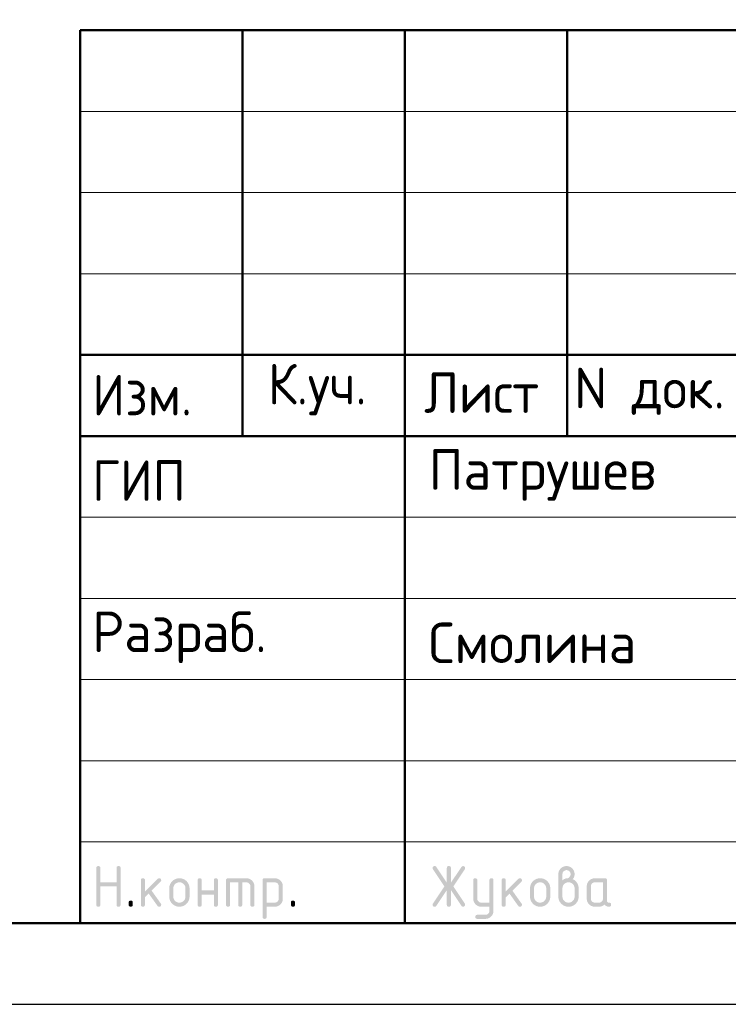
# Model space of a CAD drawing. Header units: millimetres. Extents: x -12 to 50400, y 0 to 35640.
# Tile 6 of 10: x 27153 to 32391, y 0 to 7278. Entities that reach past the tile are written whole.
import ezdxf

# ---------------------------------------------------------------- set-up
doc = ezdxf.new("R2010")
doc.units = ezdxf.units.MM
doc.layers.add('Standard', color=7, linetype='Continuous', lineweight=25)
doc.styles.add('ISOCPEUR', font='txt')

msp = doc.modelspace()

# ---------------------------------------------------------------- hatches: boundary and pattern name
at = {"layer": 'Standard', "linetype": 'Continuous', "lineweight": 25, "transparency": 33554687}
for points in [[(27718.9, 736.5), (27718.9, 1006.5), (27718.9, 1008.4), (27719.1, 1010.1), (27719.4, 1011.7), (27719.8, 1013.1), (27720.3, 1014.5), (27721, 1015.7), (27721.7, 1016.9), (27722.7, 1017.8), (27723.6, 1018.7), (27724.8, 1019.4), (27725.9, 1020.1), (27727.4, 1020.6), (27728.8, 1021.1), (27730.4, 1021.3), (27732, 1021.5), (27733.9, 1021.5), (27735.8, 1021.5), (27737.4, 1021.3), (27739.1, 1021.1), (27740.5, 1020.6), (27741.9, 1020.1), (27743.1, 1019.4), (27744.3, 1018.7), (27745.2, 1017.8), (27746.1, 1016.9), (27746.8, 1015.7), (27747.5, 1014.5), (27748, 1013.1), (27748.5, 1011.7), (27748.7, 1010.1), (27749, 1008.4), (27749, 1006.6), (27749, 901.6), (27868.6, 901.6), (27868.6, 1006.6), (27868.6, 1008.4), (27868.9, 1010.1), (27869.1, 1011.7), (27869.6, 1013.1), (27870, 1014.5), (27870.7, 1015.7), (27871.4, 1016.9), (27872.4, 1017.8), (27873.3, 1018.7), (27874.5, 1019.4), (27875.7, 1020.1), (27877.1, 1020.6), (27878.5, 1021.1), (27880.1, 1021.3), (27881.8, 1021.5), (27883.6, 1021.5), (27885.5, 1021.5), (27887.2, 1021.3), (27888.8, 1021.1), (27890.2, 1020.6), (27891.6, 1020.1), (27892.8, 1019.4), (27894, 1018.7), (27894.9, 1017.8), (27895.9, 1016.9), (27896.6, 1015.7), (27897.3, 1014.5), (27897.7, 1013.1), (27898.2, 1011.7), (27898.4, 1010.1), (27898.7, 1008.4), (27898.7, 1006.5), (27898.7, 736.5), (27898.7, 734.7), (27898.4, 733), (27898.2, 731.4), (27897.7, 730), (27897.3, 728.6), (27896.6, 727.4), (27895.9, 726.2), (27894.9, 725.3), (27894, 724.4), (27892.8, 723.7), (27891.6, 723), (27890.2, 722.5), (27888.8, 722), (27887.2, 721.8), (27885.5, 721.5), (27883.6, 721.5), (27881.8, 721.5), (27880.1, 721.8), (27878.5, 722), (27877.1, 722.5), (27875.7, 723), (27874.5, 723.7), (27873.3, 724.4), (27872.4, 725.3), (27871.4, 726.2), (27870.7, 727.4), (27870, 728.6), (27869.6, 730), (27869.1, 731.4), (27868.9, 733), (27868.6, 734.7), (27868.6, 736.5), (27868.6, 871.5), (27749, 871.5), (27749, 736.5), (27749, 734.7), (27748.7, 733), (27748.5, 731.4), (27748, 730), (27747.5, 728.6), (27746.8, 727.4), (27746.1, 726.2), (27745.2, 725.3), (27744.3, 724.4), (27743.1, 723.7), (27741.9, 723), (27740.5, 722.5), (27739.1, 722), (27737.4, 721.8), (27735.8, 721.5), (27733.9, 721.5), (27732, 721.5), (27730.4, 721.8), (27728.8, 722), (27727.4, 722.5), (27725.9, 723), (27724.8, 723.7), (27723.6, 724.4), (27722.7, 725.3), (27721.7, 726.2), (27721, 727.4), (27720.3, 728.6), (27719.8, 730), (27719.4, 731.4), (27719.1, 733), (27718.9, 734.7)], [(30310.2, 844.4), (30232.8, 728.1), (30231.7, 726.5), (30230.4, 725.2), (30229, 724), (30227.4, 723.2), (30225.8, 722.4), (30224, 721.9), (30222.1, 721.5), (30220, 721.5), (30218.2, 721.5), (30216.6, 721.8), (30215, 722), (30213.6, 722.5), (30212.2, 723), (30211, 723.8), (30209.9, 724.5), (30209, 725.5), (30208, 726.4), (30207.4, 727.7), (30206.7, 728.9), (30206.2, 730.4), (30205.7, 731.8), (30205.5, 733.5), (30205.3, 735.2), (30205.3, 737.2), (30205.3, 739.1), (30205.9, 741.1), (30206.5, 743), (30207.8, 744.9), (30292.1, 871.4), (30207.8, 997.9), (30206.5, 999.9), (30205.9, 1001.8), (30205.3, 1003.8), (30205.3, 1005.9), (30205.3, 1007.8), (30205.5, 1009.5), (30205.7, 1011.3), (30206.2, 1012.7), (30206.7, 1014.2), (30207.4, 1015.4), (30208.1, 1016.6), (30209, 1017.6), (30210, 1018.6), (30211.1, 1019.3), (30212.3, 1020.1), (30213.7, 1020.6), (30215.1, 1021), (30216.8, 1021.3), (30218.4, 1021.5), (30220.3, 1021.5), (30222.3, 1021.5), (30224, 1021.1), (30225.8, 1020.7), (30227.4, 1019.8), (30228.9, 1019), (30230.3, 1017.7), (30231.6, 1016.4), (30232.8, 1014.7), (30310.2, 898.7), (30310.2, 1006.5), (30310.2, 1008.4), (30310.5, 1010.1), (30310.7, 1011.7), (30311.2, 1013.1), (30311.7, 1014.5), (30312.4, 1015.7), (30313.1, 1016.9), (30314, 1017.8), (30314.9, 1018.7), (30316.1, 1019.4), (30317.3, 1020.1), (30318.7, 1020.6), (30320.1, 1021.1), (30321.8, 1021.3), (30323.4, 1021.5), (30325.3, 1021.5), (30327.2, 1021.5), (30328.8, 1021.3), (30330.4, 1021.1), (30331.8, 1020.6), (30333.3, 1020.1), (30334.4, 1019.4), (30335.6, 1018.7), (30336.5, 1017.8), (30337.5, 1016.9), (30338.2, 1015.7), (30338.9, 1014.5), (30339.4, 1013.1), (30339.8, 1011.7), (30340.1, 1010.1), (30340.3, 1008.4), (30340.3, 1006.5), (30340.3, 898.7), (30417.8, 1014.7), (30418.9, 1016.4), (30420.3, 1017.7), (30421.6, 1019), (30423.2, 1019.8), (30424.8, 1020.7), (30426.6, 1021.1), (30428.5, 1021.5), (30430.5, 1021.5), (30432, 1021.5), (30433.4, 1021.3), (30434.9, 1021), (30436.2, 1020.4), (30437.5, 1019.8), (30438.7, 1019), (30439.9, 1018.1), (30441, 1017), (30442, 1015.9), (30442.8, 1014.6), (30443.6, 1013.4), (30444.2, 1012.1), (30444.7, 1010.7), (30445, 1009.3), (30445.3, 1007.9), (30445.3, 1006.3), (30445.3, 1004.1), (30444.6, 1002), (30444, 999.9), (30442.8, 997.9), (30358.5, 871.4), (30442.8, 744.9), (30444, 743), (30444.6, 741), (30445.3, 738.9), (30445.3, 736.8), (30445.3, 735.2), (30445, 733.8), (30444.7, 732.4), (30444.2, 731), (30443.7, 729.7), (30442.9, 728.5), (30442.1, 727.2), (30441.1, 726.1), (30440, 724.9), (30438.8, 724.1), (30437.7, 723.3), (30436.4, 722.7), (30435.1, 722.1), (30433.7, 721.8), (30432.3, 721.5), (30430.7, 721.5), (30428.6, 721.5), (30426.7, 721.9), (30424.8, 722.4), (30423.2, 723.2), (30421.6, 724), (30420.2, 725.2), (30418.9, 726.5), (30417.8, 728.1), (30340.3, 844.4), (30340.3, 736.5), (30340.3, 734.7), (30340.1, 733), (30339.8, 731.4), (30339.4, 730), (30338.9, 728.6), (30338.2, 727.4), (30337.5, 726.2), (30336.5, 725.3), (30335.6, 724.4), (30334.4, 723.7), (30333.3, 723), (30331.8, 722.5), (30330.4, 722), (30328.8, 721.8), (30327.2, 721.5), (30325.3, 721.5), (30323.4, 721.5), (30321.8, 721.8), (30320.1, 722), (30318.7, 722.5), (30317.3, 723), (30316.1, 723.7), (30314.9, 724.4), (30314, 725.3), (30313.1, 726.2), (30312.4, 727.4), (30311.7, 728.6), (30311.2, 730), (30310.7, 731.4), (30310.5, 733), (30310.2, 734.7), (30310.2, 736.5)], [(28078.7, 832.8), (28173, 927.1), (28174.1, 928.1), (28175.3, 929), (28176.5, 929.8), (28177.9, 930.3), (28179.2, 930.8), (28180.6, 931.1), (28182.1, 931.4), (28183.7, 931.4), (28185.6, 931.4), (28187.2, 931.1), (28188.9, 930.9), (28190.3, 930.4), (28191.7, 930), (28192.8, 929.3), (28194, 928.6), (28195, 927.6), (28195.9, 926.7), (28196.6, 925.5), (28197.3, 924.3), (28197.8, 922.9), (28198.2, 921.5), (28198.5, 919.9), (28198.7, 918.3), (28198.7, 916.4), (28198.7, 914.9), (28198.4, 913.5), (28198.1, 912.1), (28197.6, 910.8), (28197, 909.5), (28196.1, 908.3), (28195.3, 907.1), (28194.1, 905.9), (28128.3, 840.1), (28195.7, 745.2), (28197.2, 743.1), (28198, 740.9), (28198.7, 738.7), (28198.7, 736.3), (28198.7, 734.5), (28198.5, 732.8), (28198.2, 731.2), (28197.8, 729.9), (28197.3, 728.5), (28196.6, 727.3), (28195.9, 726.2), (28195, 725.2), (28194, 724.3), (28192.8, 723.6), (28191.7, 722.9), (28190.3, 722.5), (28188.9, 722), (28187.2, 721.8), (28185.6, 721.5), (28183.7, 721.5), (28181.7, 721.5), (28179.9, 721.9), (28178.2, 722.3), (28176.6, 723.1), (28175, 723.9), (28173.7, 725.1), (28172.3, 726.3), (28171.2, 727.9), (28106.7, 818.6), (28078.7, 790.6), (28078.7, 736.5), (28078.7, 734.7), (28078.5, 733), (28078.3, 731.4), (28077.8, 730), (28077.3, 728.6), (28076.6, 727.4), (28075.9, 726.2), (28075, 725.3), (28074, 724.4), (28072.9, 723.7), (28071.7, 723), (28070.3, 722.5), (28068.9, 722), (28067.2, 721.8), (28065.6, 721.5), (28063.7, 721.5), (28061.8, 721.5), (28060.2, 721.8), (28058.5, 722), (28057.1, 722.5), (28055.7, 723), (28054.5, 723.7), (28053.4, 724.4), (28052.4, 725.3), (28051.5, 726.2), (28050.8, 727.4), (28050.1, 728.6), (28049.6, 730), (28049.2, 731.4), (28048.9, 733), (28048.7, 734.7), (28048.7, 736.5), (28048.7, 916.4), (28048.7, 918.3), (28048.9, 919.9), (28049.2, 921.5), (28049.6, 922.9), (28050.1, 924.3), (28050.8, 925.5), (28051.5, 926.7), (28052.4, 927.6), (28053.4, 928.6), (28054.5, 929.3), (28055.7, 930), (28057.1, 930.4), (28058.5, 930.9), (28060.2, 931.1), (28061.8, 931.4), (28063.7, 931.4), (28065.6, 931.4), (28067.2, 931.1), (28068.9, 930.9), (28070.3, 930.4), (28071.7, 930), (28072.9, 929.3), (28074, 928.6), (28075, 927.6), (28075.9, 926.7), (28076.6, 925.5), (28077.3, 924.3), (28077.8, 922.9), (28078.3, 921.5), (28078.5, 919.9), (28078.7, 918.3), (28078.7, 916.4)], [(28498.4, 811.4), (28498.4, 736.5), (28498.4, 734.7), (28498.2, 733), (28497.9, 731.4), (28497.5, 730), (28497, 728.6), (28496.3, 727.4), (28495.6, 726.2), (28494.6, 725.3), (28493.7, 724.4), (28492.5, 723.6), (28491.4, 723), (28489.9, 722.5), (28488.5, 722), (28486.9, 721.8), (28485.2, 721.5), (28483.4, 721.5), (28481.5, 721.5), (28479.8, 721.8), (28478.2, 722), (28476.8, 722.5), (28475.4, 723), (28474.2, 723.7), (28473, 724.4), (28472.1, 725.3), (28471.2, 726.2), (28470.5, 727.4), (28469.8, 728.6), (28469.3, 730), (28468.8, 731.4), (28468.6, 733), (28468.3, 734.7), (28468.3, 736.5), (28468.3, 916.4), (28468.3, 918.3), (28468.6, 919.9), (28468.8, 921.5), (28469.3, 922.9), (28469.8, 924.3), (28470.5, 925.5), (28471.2, 926.7), (28472.1, 927.6), (28473, 928.6), (28474.2, 929.3), (28475.4, 930), (28476.8, 930.4), (28478.2, 930.9), (28479.8, 931.1), (28481.5, 931.4), (28483.4, 931.4), (28485.2, 931.4), (28486.9, 931.1), (28488.5, 930.9), (28489.9, 930.4), (28491.4, 930), (28492.5, 929.3), (28493.7, 928.6), (28494.6, 927.6), (28495.6, 926.7), (28496.3, 925.5), (28497, 924.4), (28497.5, 923), (28497.9, 921.5), (28498.2, 919.9), (28498.4, 918.3), (28498.4, 916.4), (28498.4, 841.5), (28588, 841.5), (28588, 916.4), (28588, 918.3), (28588.2, 919.9), (28588.5, 921.5), (28589, 923), (28589.4, 924.4), (28590.1, 925.5), (28590.8, 926.7), (28591.8, 927.6), (28592.7, 928.6), (28593.9, 929.3), (28595.1, 930), (28596.5, 930.4), (28597.9, 930.9), (28599.5, 931.1), (28601.2, 931.4), (28603, 931.4), (28604.9, 931.4), (28606.6, 931.1), (28608.2, 930.9), (28609.6, 930.4), (28611, 930), (28612.2, 929.3), (28613.4, 928.6), (28614.3, 927.6), (28615.2, 926.7), (28615.9, 925.5), (28616.7, 924.3), (28617.1, 922.9), (28617.6, 921.5), (28617.8, 919.9), (28618.1, 918.3), (28618.1, 916.4), (28618.1, 736.5), (28618.1, 734.7), (28617.8, 733), (28617.6, 731.4), (28617.1, 730), (28616.7, 728.6), (28615.9, 727.4), (28615.2, 726.2), (28614.3, 725.3), (28613.4, 724.4), (28612.2, 723.7), (28611, 723), (28609.6, 722.5), (28608.2, 722), (28606.6, 721.8), (28604.9, 721.5), (28603, 721.5), (28601.2, 721.5), (28599.5, 721.8), (28597.9, 722), (28596.5, 722.5), (28595.1, 723), (28593.9, 723.6), (28592.7, 724.4), (28591.8, 725.3), (28590.8, 726.2), (28590.1, 727.4), (28589.4, 728.6), (28589, 730), (28588.5, 731.4), (28588.2, 733), (28588, 734.7), (28588, 736.5), (28588, 811.4)], [(28693.2, 931.4), (28828.1, 931.4), (28831.2, 931.4), (28834.2, 931.1), (28837.2, 930.8), (28840.1, 930.3), (28843, 929.7), (28845.7, 928.9), (28848.5, 928.1), (28851.2, 927), (28853.8, 925.9), (28856.4, 924.5), (28858.9, 923.2), (28861.3, 921.5), (28863.7, 919.9), (28866, 918), (28868.3, 916.1), (28870.5, 913.9), (28872.7, 911.7), (28874.6, 909.4), (28876.5, 907.1), (28878.2, 904.7), (28879.8, 902.3), (28881.2, 899.7), (28882.5, 897.2), (28883.6, 894.5), (28884.7, 891.9), (28885.5, 889.1), (28886.4, 886.3), (28886.9, 883.4), (28887.5, 880.6), (28887.7, 877.6), (28888, 874.5), (28888, 871.4), (28888, 736.5), (28888, 734.7), (28887.8, 733), (28887.5, 731.4), (28887.1, 730), (28886.6, 728.6), (28885.9, 727.4), (28885.2, 726.2), (28884.3, 725.3), (28883.3, 724.4), (28882.1, 723.7), (28881, 723), (28879.6, 722.5), (28878.1, 722), (28876.5, 721.8), (28874.9, 721.5), (28873, 721.5), (28871.1, 721.5), (28869.5, 721.8), (28867.8, 722), (28866.4, 722.5), (28865, 723), (28863.8, 723.6), (28862.7, 724.4), (28861.7, 725.3), (28860.8, 726.2), (28860.1, 727.4), (28859.4, 728.6), (28858.9, 730), (28858.4, 731.4), (28858.2, 733), (28857.9, 734.7), (28857.9, 736.5), (28857.9, 871.4), (28857.9, 874.5), (28857.4, 877.5), (28856.9, 880.4), (28855.8, 883.1), (28854.7, 885.7), (28853.1, 888.1), (28851.5, 890.5), (28849.3, 892.7), (28847.2, 894.8), (28844.8, 896.5), (28842.4, 898.1), (28839.7, 899.2), (28837.1, 900.2), (28834.1, 900.8), (28831.2, 901.3), (28828, 901.3), (28798.1, 901.3), (28798.1, 736.5), (28798.1, 734.7), (28797.9, 733), (28797.6, 731.4), (28797.2, 730), (28796.7, 728.6), (28796, 727.4), (28795.3, 726.2), (28794.4, 725.3), (28793.4, 724.4), (28792.3, 723.6), (28791.1, 723), (28789.7, 722.5), (28788.3, 722), (28786.6, 721.8), (28785, 721.5), (28783.1, 721.5), (28781.2, 721.5), (28779.6, 721.8), (28777.9, 722), (28776.5, 722.5), (28775.1, 723), (28773.9, 723.6), (28772.8, 724.4), (28771.8, 725.3), (28770.9, 726.2), (28770.2, 727.4), (28769.5, 728.6), (28769, 730), (28768.5, 731.4), (28768.3, 733), (28768.1, 734.7), (28768.1, 736.5), (28768.1, 901.3), (28708.2, 901.3), (28708.2, 736.5), (28708.2, 734.7), (28708, 733), (28707.8, 731.4), (28707.3, 730), (28706.8, 728.6), (28706.1, 727.4), (28705.4, 726.2), (28704.5, 725.3), (28703.5, 724.4), (28702.4, 723.6), (28701.2, 723), (28699.8, 722.5), (28698.4, 722), (28696.7, 721.8), (28695.1, 721.5), (28693.2, 721.5), (28691.3, 721.5), (28689.7, 721.8), (28688, 722), (28686.6, 722.5), (28685.2, 723), (28684, 723.7), (28682.9, 724.4), (28681.9, 725.3), (28681, 726.2), (28680.3, 727.4), (28679.6, 728.6), (28679.1, 730), (28678.7, 731.4), (28678.4, 733), (28678.2, 734.7), (28678.2, 736.5), (28678.2, 916.4), (28678.2, 918.3), (28678.4, 919.9), (28678.6, 921.5), (28679.1, 922.9), (28679.6, 924.3), (28680.3, 925.5), (28681, 926.7), (28681.9, 927.6), (28682.9, 928.6), (28684, 929.3), (28685.2, 930), (28686.6, 930.4), (28688, 930.9), (28689.6, 931.1), (28691.3, 931.4)], [(30625, 691.2), (30625, 721.5), (30565.2, 721.5), (30562, 721.5), (30559, 721.8), (30556, 722.1), (30553.1, 722.6), (30550.2, 723.2), (30547.4, 724), (30544.6, 724.8), (30542, 725.9), (30539.3, 727), (30536.8, 728.4), (30534.2, 729.7), (30531.8, 731.4), (30529.4, 733), (30527.1, 734.9), (30524.8, 736.8), (30522.7, 739), (30520.5, 741.2), (30518.6, 743.5), (30516.7, 745.8), (30515.1, 748.2), (30513.5, 750.7), (30512.1, 753.2), (30510.7, 755.7), (30509.7, 758.4), (30508.6, 761), (30507.8, 763.8), (30507, 766.6), (30506.4, 769.5), (30505.9, 772.4), (30505.6, 775.4), (30505.3, 778.4), (30505.3, 781.5), (30505.3, 916.4), (30505.3, 918.3), (30505.6, 919.9), (30505.8, 921.5), (30506.3, 922.9), (30506.7, 924.3), (30507.4, 925.5), (30508.1, 926.7), (30509.1, 927.6), (30510, 928.6), (30511.2, 929.3), (30512.4, 930), (30513.8, 930.4), (30515.2, 930.9), (30516.8, 931.1), (30518.5, 931.4), (30520.4, 931.4), (30522.2, 931.4), (30523.9, 931.1), (30525.5, 930.9), (30526.9, 930.4), (30528.3, 930), (30529.5, 929.3), (30530.7, 928.6), (30531.6, 927.6), (30532.6, 926.7), (30533.3, 925.5), (30534, 924.4), (30534.4, 923), (30534.9, 921.5), (30535.2, 919.9), (30535.4, 918.3), (30535.4, 916.4), (30535.4, 781.6), (30535.4, 778.5), (30535.9, 775.6), (30536.5, 772.8), (30537.6, 770.2), (30538.7, 767.5), (30540.4, 765.1), (30542, 762.7), (30544.2, 760.4), (30546.4, 758.2), (30548.8, 756.6), (30551.2, 754.9), (30553.9, 753.8), (30556.5, 752.7), (30559.4, 752.2), (30562.2, 751.6), (30565.3, 751.6), (30625, 751.6), (30625, 916.4), (30625, 918.3), (30625.2, 919.9), (30625.5, 921.5), (30625.9, 923), (30626.4, 924.4), (30627.1, 925.5), (30627.8, 926.7), (30628.7, 927.6), (30629.7, 928.6), (30630.9, 929.3), (30632, 930), (30633.4, 930.4), (30634.9, 930.9), (30636.5, 931.1), (30638.1, 931.4), (30640, 931.4), (30641.9, 931.4), (30643.5, 931.1), (30645.2, 930.9), (30646.6, 930.4), (30648, 930), (30649.2, 929.3), (30650.4, 928.6), (30651.3, 927.6), (30652.2, 926.7), (30652.9, 925.5), (30653.6, 924.3), (30654.1, 923), (30654.6, 921.5), (30654.8, 919.9), (30655, 918.3), (30655, 916.4), (30655, 691.6), (30655, 688.5), (30654.8, 685.5), (30654.5, 682.5), (30654, 679.6), (30653.4, 676.7), (30652.6, 673.9), (30651.8, 671.2), (30650.8, 668.5), (30649.7, 665.8), (30648.4, 663.3), (30647, 660.8), (30645.4, 658.4), (30643.8, 655.9), (30642, 653.6), (30640.1, 651.3), (30637.9, 649.1), (30635.8, 646.9), (30633.5, 645), (30631.3, 643.1), (30628.9, 641.5), (30626.5, 639.9), (30624, 638.5), (30621.5, 637.1), (30618.9, 636), (30616.2, 634.9), (30613.5, 634.1), (30610.7, 633.3), (30607.9, 632.8), (30605, 632.2), (30602, 631.9), (30599, 631.7), (30595.9, 631.7), (30535.4, 631.7), (30533.5, 631.7), (30531.9, 631.9), (30530.2, 632.1), (30528.8, 632.6), (30527.4, 633.1), (30526.2, 633.8), (30525.1, 634.5), (30524.1, 635.4), (30523.2, 636.4), (30522.5, 637.5), (30521.8, 638.7), (30521.3, 640.1), (30520.9, 641.5), (30520.6, 643.2), (30520.4, 644.8), (30520.4, 646.7), (30520.4, 648.2), (30520.7, 649.6), (30521, 650.9), (30521.5, 652.3), (30522.1, 653.6), (30522.9, 654.8), (30523.8, 656), (30524.9, 657.2), (30526.1, 658.3), (30527.3, 659.2), (30528.5, 660), (30529.8, 660.6), (30531.1, 661.1), (30532.5, 661.4), (30533.9, 661.7), (30535.4, 661.7), (30595.1, 661.7), (30598.3, 661.7), (30601.2, 662.2), (30604.1, 662.8), (30606.8, 663.8), (30609.4, 664.9), (30611.8, 666.4), (30614.2, 668), (30616.4, 670.1), (30618.5, 672.2), (30620.2, 674.6), (30621.8, 676.9), (30622.8, 679.6), (30623.9, 682.2), (30624.5, 685.1), (30625, 688)], [(30745.2, 832.8), (30839.5, 927.1), (30840.6, 928.1), (30841.8, 929), (30843, 929.8), (30844.3, 930.3), (30845.7, 930.8), (30847.1, 931.1), (30848.6, 931.4), (30850.2, 931.4), (30852.1, 931.4), (30853.7, 931.1), (30855.3, 930.9), (30856.7, 930.4), (30858.2, 930), (30859.3, 929.3), (30860.5, 928.6), (30861.4, 927.6), (30862.4, 926.7), (30863.1, 925.5), (30863.8, 924.3), (30864.2, 922.9), (30864.7, 921.5), (30864.9, 919.9), (30865.2, 918.3), (30865.2, 916.4), (30865.2, 914.9), (30864.9, 913.5), (30864.6, 912.1), (30864, 910.8), (30863.5, 909.5), (30862.6, 908.3), (30861.8, 907.1), (30860.6, 905.9), (30794.8, 840.1), (30862.2, 745.2), (30863.7, 743.1), (30864.4, 740.9), (30865.2, 738.7), (30865.2, 736.3), (30865.2, 734.5), (30864.9, 732.8), (30864.7, 731.2), (30864.2, 729.9), (30863.8, 728.5), (30863.1, 727.3), (30862.4, 726.2), (30861.4, 725.2), (30860.5, 724.3), (30859.3, 723.6), (30858.2, 722.9), (30856.7, 722.5), (30855.3, 722), (30853.7, 721.8), (30852.1, 721.5), (30850.2, 721.5), (30848.2, 721.5), (30846.4, 721.9), (30844.7, 722.3), (30843.1, 723.1), (30841.5, 723.9), (30840.2, 725.1), (30838.8, 726.3), (30837.7, 727.9), (30773.2, 818.6), (30745.2, 790.6), (30745.2, 736.5), (30745.2, 734.7), (30745, 733), (30744.7, 731.4), (30744.3, 730), (30743.8, 728.6), (30743.1, 727.4), (30742.4, 726.2), (30741.5, 725.3), (30740.5, 724.4), (30739.4, 723.7), (30738.2, 723), (30736.8, 722.5), (30735.4, 722), (30733.7, 721.8), (30732.1, 721.5), (30730.2, 721.5), (30728.3, 721.5), (30726.7, 721.8), (30725, 722), (30723.6, 722.5), (30722.2, 723), (30721, 723.7), (30719.9, 724.4), (30718.9, 725.3), (30718, 726.2), (30717.3, 727.4), (30716.6, 728.6), (30716.1, 730), (30715.6, 731.4), (30715.4, 733), (30715.2, 734.7), (30715.2, 736.5), (30715.2, 916.4), (30715.2, 918.3), (30715.4, 919.9), (30715.6, 921.5), (30716.1, 922.9), (30716.6, 924.3), (30717.3, 925.5), (30718, 926.7), (30718.9, 927.6), (30719.9, 928.6), (30721, 929.3), (30722.2, 930), (30723.6, 930.4), (30725, 930.9), (30726.7, 931.1), (30728.3, 931.4), (30730.2, 931.4), (30732.1, 931.4), (30733.7, 931.1), (30735.4, 930.9), (30736.8, 930.4), (30738.2, 930), (30739.4, 929.3), (30740.5, 928.6), (30741.5, 927.6), (30742.4, 926.7), (30743.1, 925.5), (30743.8, 924.3), (30744.3, 922.9), (30744.7, 921.5), (30745, 919.9), (30745.2, 918.3), (30745.2, 916.4)], [(27958.8, 751.6), (27958.8, 753.5), (27959, 755.1), (27959.3, 756.8), (27959.7, 758.2), (27960.2, 759.6), (27960.9, 760.8), (27961.6, 761.9), (27962.5, 762.9), (27963.5, 763.8), (27964.7, 764.5), (27965.8, 765.2), (27967.2, 765.7), (27968.6, 766.2), (27970.3, 766.4), (27971.9, 766.6), (27973.8, 766.6), (27975.7, 766.6), (27977.3, 766.4), (27979, 766.2), (27980.4, 765.7), (27981.8, 765.2), (27983, 764.5), (27984.1, 763.8), (27985.1, 762.9), (27986, 761.9), (27986.7, 760.8), (27987.4, 759.6), (27987.9, 758.2), (27988.4, 756.8), (27988.6, 755.1), (27988.8, 753.5), (27988.8, 751.6), (27988.8, 736.6), (27988.8, 734.7), (27988.6, 733), (27988.4, 731.4), (27987.9, 730), (27987.4, 728.6), (27986.7, 727.4), (27986, 726.2), (27985.1, 725.3), (27984.1, 724.4), (27983, 723.7), (27981.8, 723), (27980.4, 722.5), (27979, 722), (27977.3, 721.8), (27975.7, 721.5), (27973.8, 721.5), (27971.9, 721.5), (27970.3, 721.8), (27968.6, 722), (27967.2, 722.5), (27965.8, 723), (27964.7, 723.7), (27963.5, 724.4), (27962.5, 725.3), (27961.6, 726.2), (27960.9, 727.4), (27960.2, 728.6), (27959.7, 730), (27959.3, 731.4), (27959, 733), (27958.8, 734.7), (27958.8, 736.6)], [(29158, 751.6), (29158, 753.5), (29158.2, 755.1), (29158.4, 756.8), (29158.9, 758.2), (29159.4, 759.6), (29160.1, 760.8), (29160.8, 761.9), (29161.7, 762.9), (29162.6, 763.8), (29163.8, 764.5), (29165, 765.2), (29166.4, 765.7), (29167.8, 766.2), (29169.5, 766.4), (29171.1, 766.6), (29173, 766.6), (29174.9, 766.6), (29176.5, 766.4), (29178.1, 766.2), (29179.6, 765.7), (29181, 765.2), (29182.1, 764.5), (29183.3, 763.8), (29184.3, 762.9), (29185.2, 761.9), (29185.9, 760.8), (29186.6, 759.6), (29187.1, 758.2), (29187.5, 756.8), (29187.8, 755.1), (29188, 753.5), (29188, 751.6), (29188, 736.6), (29188, 734.7), (29187.8, 733), (29187.5, 731.4), (29187.1, 730), (29186.6, 728.6), (29185.9, 727.4), (29185.2, 726.2), (29184.3, 725.3), (29183.3, 724.4), (29182.1, 723.7), (29181, 723), (29179.6, 722.5), (29178.1, 722), (29176.5, 721.8), (29174.9, 721.5), (29173, 721.5), (29171.1, 721.5), (29169.5, 721.8), (29167.8, 722), (29166.4, 722.5), (29165, 723), (29163.8, 723.7), (29162.6, 724.4), (29161.7, 725.3), (29160.8, 726.2), (29160.1, 727.4), (29159.4, 728.6), (29158.9, 730), (29158.4, 731.4), (29158.2, 733), (29158, 734.7), (29158, 736.6)]]:
    msp.add_hatch(color=7, dxfattribs=at).paths.add_polyline_path(points, flags=16)
h = msp.add_hatch(color=7, dxfattribs=at)
h.paths.add_polyline_path([(31164.9, 916.5), (31169.6, 920.2), (31174.2, 923), (31178.8, 925.9), (31183.2, 927.7), (31187.5, 929.6), (31191.7, 930.5), (31195.9, 931.5), (31199.9, 931.5), (31202.2, 931.5), (31204.4, 932.1), (31206.7, 932.8), (31208.8, 934.1), (31211, 935.4), (31213.1, 937.4), (31215.1, 939.3), (31217.1, 941.9), (31219.1, 944.4), (31220.5, 946.8), (31222, 949.3), (31222.9, 951.7), (31223.9, 954.1), (31224.4, 956.6), (31224.9, 959), (31224.9, 961.5), (31224.9, 964.6), (31224.3, 967.6), (31223.8, 970.5), (31222.7, 973.2), (31221.6, 975.8), (31220, 978.2), (31218.4, 980.7), (31216.2, 982.8), (31214.1, 985), (31211.7, 986.6), (31209.2, 988.2), (31206.6, 989.3), (31203.9, 990.4), (31201, 990.9), (31198.1, 991.5), (31194.9, 991.5), (31191.8, 991.5), (31188.9, 990.9), (31186, 990.4), (31183.3, 989.3), (31180.7, 988.2), (31178.2, 986.5), (31175.8, 984.9), (31173.6, 982.7), (31171.4, 980.5), (31169.8, 978.1), (31168.2, 975.7), (31167.1, 973), (31166, 970.4), (31165.4, 967.5), (31164.9, 964.6), (31164.9, 961.5)])
h.paths.add_polyline_path([(31239.6, 925.4), (31244.8, 923.3), (31249.4, 920.4), (31254.1, 917.7), (31258.2, 914.2), (31262.2, 910.8), (31265.8, 906.7), (31269.4, 902.6), (31272.4, 897.9), (31275.4, 893.2), (31277.7, 888.3), (31280, 883.3), (31281.5, 878.1), (31283, 873), (31283.8, 867.6), (31284.5, 862.2), (31284.5, 856.5), (31284.5, 796.5), (31284.5, 792.6), (31284.2, 788.9), (31283.9, 785.1), (31283.2, 781.5), (31282.5, 777.8), (31281.5, 774.4), (31280.4, 770.9), (31279.1, 767.6), (31277.7, 764.2), (31276, 761.1), (31274.3, 757.9), (31272.2, 754.9), (31270.2, 751.8), (31267.8, 749), (31265.4, 746.1), (31262.7, 743.4), (31259.9, 740.6), (31257, 738.2), (31254.2, 735.9), (31251.1, 733.8), (31248.1, 731.8), (31244.9, 730.1), (31241.8, 728.4), (31238.5, 727), (31235.2, 725.6), (31231.7, 724.6), (31228.2, 723.6), (31224.7, 722.9), (31221, 722.2), (31217.3, 721.9), (31213.6, 721.5), (31209.7, 721.5), (31205.8, 721.5), (31202, 721.9), (31198.2, 722.2), (31194.6, 722.9), (31191, 723.6), (31187.6, 724.6), (31184.1, 725.7), (31180.8, 727), (31177.4, 728.4), (31174.3, 730.1), (31171.1, 731.8), (31168.1, 733.9), (31165.1, 735.9), (31162.2, 738.3), (31159.3, 740.7), (31156.6, 743.5), (31153.9, 746.2), (31151.5, 749.1), (31149.1, 752), (31147.1, 755), (31145, 758), (31143.3, 761.2), (31141.6, 764.4), (31140.3, 767.7), (31138.9, 771), (31137.9, 774.5), (31136.9, 777.9), (31136.2, 781.6), (31135.5, 785.2), (31135.2, 788.9), (31134.8, 792.6), (31134.8, 796.5), (31134.8, 961.5), (31134.8, 964.7), (31135.1, 967.7), (31135.4, 970.8), (31135.9, 973.7), (31136.5, 976.6), (31137.3, 979.4), (31138.1, 982.1), (31139.2, 984.8), (31140.3, 987.5), (31141.6, 990), (31143, 992.5), (31144.6, 995), (31146.3, 997.4), (31148.2, 999.7), (31150.1, 1002), (31152.3, 1004.2), (31154.5, 1006.3), (31156.8, 1008.2), (31159.1, 1010.1), (31161.5, 1011.8), (31163.9, 1013.4), (31166.4, 1014.7), (31169, 1016.1), (31171.6, 1017.2), (31174.3, 1018.3), (31177, 1019.1), (31179.8, 1019.9), (31182.7, 1020.5), (31185.5, 1021), (31188.5, 1021.3), (31191.5, 1021.5), (31194.7, 1021.5), (31197.8, 1021.5), (31200.8, 1021.3), (31203.9, 1021), (31206.7, 1020.5), (31209.6, 1019.9), (31212.4, 1019.1), (31215.2, 1018.3), (31217.9, 1017.2), (31220.5, 1016.1), (31223, 1014.7), (31225.6, 1013.3), (31228, 1011.7), (31230.4, 1010.1), (31232.7, 1008.1), (31235, 1006.2), (31237.2, 1004), (31239.3, 1001.9), (31241.2, 999.6), (31243.1, 997.3), (31244.7, 994.8), (31246.4, 992.4), (31247.7, 989.9), (31249.1, 987.3), (31250.2, 984.7), (31251.2, 982), (31252.1, 979.2), (31252.9, 976.5), (31253.4, 973.6), (31254, 970.7), (31254.2, 967.7), (31254.5, 964.7), (31254.5, 961.5), (31254.5, 955.9), (31253.6, 950.8), (31252.6, 945.7), (31250.8, 941.1), (31248.9, 936.6), (31246.1, 932.7), (31243.4, 928.8)], flags=16)
h.paths.add_polyline_path([(31254.5, 796.6), (31254.5, 856.6), (31254.5, 861.2), (31253.7, 865.5), (31252.9, 869.9), (31251.2, 873.8), (31249.6, 877.8), (31247.2, 881.4), (31244.7, 885.1), (31241.5, 888.4), (31238.2, 891.7), (31234.6, 894.1), (31231, 896.6), (31227, 898.3), (31223.1, 899.9), (31218.7, 900.7), (31214.4, 901.6), (31209.7, 901.6), (31205, 901.6), (31200.7, 900.7), (31196.3, 899.9), (31192.4, 898.3), (31188.4, 896.6), (31184.8, 894.1), (31181.1, 891.7), (31177.9, 888.4), (31174.6, 885.1), (31172.2, 881.4), (31169.8, 877.8), (31168.1, 873.8), (31166.5, 869.9), (31165.7, 865.5), (31164.9, 861.2), (31164.9, 856.6), (31164.9, 796.6), (31164.9, 791.9), (31165.7, 787.5), (31166.5, 783.2), (31168.1, 779.2), (31169.8, 775.2), (31172.2, 771.6), (31174.6, 767.9), (31177.9, 764.7), (31181.1, 761.4), (31184.8, 758.9), (31188.4, 756.5), (31192.4, 754.9), (31196.3, 753.2), (31200.7, 752.4), (31205, 751.6), (31209.7, 751.6), (31214.4, 751.6), (31218.7, 752.4), (31223.1, 753.2), (31227, 754.9), (31231, 756.5), (31234.6, 759), (31238.2, 761.5), (31241.5, 764.8), (31244.7, 768.1), (31247.2, 771.7), (31249.6, 775.3), (31251.2, 779.3), (31252.9, 783.3), (31253.7, 787.6), (31254.5, 791.9)])
h = msp.add_hatch(color=7, dxfattribs=at)
h.paths.add_polyline_path([(28258.5, 796.5), (28258.5, 856.4), (28258.5, 860.3), (28258.8, 864.1), (28259.2, 867.8), (28259.9, 871.4), (28260.6, 875), (28261.6, 878.5), (28262.6, 881.9), (28264, 885.3), (28265.3, 888.6), (28267.1, 891.7), (28268.8, 894.9), (28270.8, 897.9), (28272.9, 901), (28275.3, 903.8), (28277.7, 906.7), (28280.4, 909.5), (28283.1, 912.2), (28286, 914.6), (28288.9, 917), (28291.9, 919.1), (28294.9, 921.1), (28298.1, 922.8), (28301.3, 924.5), (28304.6, 925.9), (28307.9, 927.3), (28311.4, 928.3), (28314.8, 929.3), (28318.4, 930), (28322, 930.7), (28325.7, 931), (28329.5, 931.4), (28333.4, 931.4), (28337.3, 931.4), (28341.1, 931), (28344.9, 930.7), (28348.5, 930), (28352.2, 929.3), (28355.6, 928.3), (28359.1, 927.3), (28362.4, 926), (28365.8, 924.6), (28368.9, 922.9), (28372.1, 921.2), (28375.1, 919.2), (28378.1, 917.1), (28381, 914.8), (28383.9, 912.4), (28386.6, 909.7), (28389.3, 907), (28391.6, 904.1), (28394, 901.3), (28396, 898.2), (28398.1, 895.2), (28399.8, 892), (28401.5, 888.9), (28402.8, 885.5), (28404.2, 882.2), (28405.2, 878.7), (28406.2, 875.2), (28406.9, 871.6), (28407.6, 868), (28407.9, 864.2), (28408.2, 860.4), (28408.2, 856.4), (28408.2, 796.5), (28408.2, 792.6), (28407.9, 788.9), (28407.5, 785.1), (28406.9, 781.5), (28406.2, 777.9), (28405.2, 774.4), (28404.1, 771), (28402.8, 767.7), (28401.4, 764.4), (28399.7, 761.2), (28398, 758), (28395.9, 755), (28393.9, 752), (28391.5, 749.1), (28389.1, 746.2), (28386.3, 743.5), (28383.6, 740.7), (28380.7, 738.3), (28377.8, 735.9), (28374.8, 733.9), (28371.8, 731.8), (28368.6, 730.1), (28365.5, 728.4), (28362.2, 727), (28358.8, 725.6), (28355.4, 724.6), (28351.9, 723.6), (28348.3, 722.9), (28344.7, 722.2), (28341, 721.9), (28337.3, 721.5), (28333.4, 721.5), (28329.5, 721.5), (28325.7, 721.9), (28322, 722.2), (28318.4, 722.9), (28314.8, 723.6), (28311.4, 724.6), (28307.9, 725.6), (28304.6, 727), (28301.3, 728.4), (28298.1, 730.1), (28294.9, 731.8), (28291.9, 733.9), (28288.9, 735.9), (28286, 738.3), (28283.1, 740.7), (28280.4, 743.5), (28277.7, 746.2), (28275.3, 749.1), (28272.9, 752), (28270.8, 755), (28268.8, 758), (28267.1, 761.2), (28265.3, 764.4), (28264, 767.7), (28262.6, 771), (28261.6, 774.4), (28260.6, 777.9), (28259.9, 781.5), (28259.2, 785.1), (28258.8, 788.9), (28258.5, 792.6)], flags=16)
h.paths.add_polyline_path([(28378.2, 796.6), (28378.2, 856.6), (28378.2, 861.2), (28377.4, 865.5), (28376.5, 869.9), (28374.9, 873.8), (28373.2, 877.8), (28370.8, 881.4), (28368.3, 885.1), (28365.1, 888.4), (28361.8, 891.7), (28358.1, 894.1), (28354.5, 896.6), (28350.6, 898.3), (28346.6, 899.9), (28342.3, 900.7), (28338, 901.6), (28333.4, 901.6), (28328.7, 901.6), (28324.4, 900.7), (28320.1, 899.9), (28316.2, 898.3), (28312.2, 896.6), (28308.6, 894.1), (28305, 891.7), (28301.7, 888.4), (28298.4, 885.1), (28295.9, 881.4), (28293.5, 877.8), (28291.8, 873.8), (28290.2, 869.9), (28289.4, 865.5), (28288.6, 861.2), (28288.6, 856.6), (28288.6, 796.6), (28288.6, 791.9), (28289.4, 787.5), (28290.2, 783.2), (28291.8, 779.2), (28293.4, 775.2), (28295.9, 771.6), (28298.3, 767.9), (28301.6, 764.7), (28304.8, 761.4), (28308.4, 758.9), (28312.1, 756.5), (28316, 754.9), (28320, 753.2), (28324.3, 752.4), (28328.7, 751.6), (28333.4, 751.6), (28338, 751.6), (28342.3, 752.4), (28346.6, 753.2), (28350.6, 754.9), (28354.5, 756.5), (28358.1, 759), (28361.8, 761.5), (28365.1, 764.8), (28368.3, 768.1), (28370.8, 771.7), (28373.2, 775.3), (28374.9, 779.3), (28376.5, 783.3), (28377.4, 787.6), (28378.2, 791.9)])
h = msp.add_hatch(color=7, dxfattribs=at)
h.paths.add_polyline_path([(28948.1, 916.4), (28948.1, 918.3), (28948.4, 919.9), (28948.6, 921.5), (28949.1, 923), (28949.5, 924.3), (28950.2, 925.5), (28950.9, 926.7), (28951.9, 927.6), (28952.8, 928.6), (28954, 929.3), (28955.1, 930), (28956.5, 930.4), (28957.9, 930.9), (28959.6, 931.1), (28961.2, 931.4), (28963.1, 931.4), (29038, 931.4), (29041.1, 931.4), (29044.1, 931.1), (29047.2, 930.8), (29050.1, 930.3), (29052.9, 929.8), (29055.7, 928.9), (29058.5, 928.1), (29061.2, 927), (29063.8, 925.9), (29066.4, 924.6), (29068.9, 923.2), (29071.3, 921.6), (29073.7, 920), (29076, 918.1), (29078.3, 916.2), (29080.5, 914), (29082.7, 911.8), (29084.6, 909.5), (29086.5, 907.2), (29088.1, 904.8), (29089.7, 902.4), (29091.1, 899.9), (29092.4, 897.3), (29093.5, 894.7), (29094.6, 892), (29095.4, 889.2), (29096.2, 886.5), (29096.8, 883.5), (29097.3, 880.6), (29097.6, 877.6), (29097.8, 874.6), (29097.8, 871.4), (29097.8, 781.5), (29097.8, 778.4), (29097.6, 775.4), (29097.3, 772.4), (29096.8, 769.5), (29096.2, 766.6), (29095.4, 763.8), (29094.6, 761), (29093.5, 758.4), (29092.4, 755.7), (29091.1, 753.2), (29089.7, 750.7), (29088.1, 748.2), (29086.5, 745.8), (29084.6, 743.5), (29082.7, 741.2), (29080.5, 739), (29078.3, 736.8), (29076, 734.9), (29073.8, 733), (29071.3, 731.4), (29068.9, 729.7), (29066.4, 728.4), (29063.9, 727), (29061.2, 725.9), (29058.6, 724.8), (29055.8, 724), (29053, 723.2), (29050.1, 722.6), (29047.2, 722.1), (29044.2, 721.8), (29041.1, 721.5), (29038, 721.5), (28978.2, 721.5), (28978.2, 646.6), (28978.2, 644.8), (28977.9, 643.1), (28977.7, 641.5), (28977.2, 640.1), (28976.8, 638.7), (28976.1, 637.5), (28975.4, 636.3), (28974.4, 635.4), (28973.5, 634.5), (28972.3, 633.8), (28971.1, 633.1), (28969.7, 632.6), (28968.3, 632.1), (28966.7, 631.9), (28965, 631.7), (28963.1, 631.7), (28961.3, 631.7), (28959.6, 631.9), (28958, 632.1), (28956.6, 632.6), (28955.2, 633.1), (28954, 633.8), (28952.8, 634.5), (28951.9, 635.4), (28950.9, 636.3), (28950.2, 637.5), (28949.5, 638.7), (28949.1, 640.1), (28948.6, 641.5), (28948.4, 643.1), (28948.1, 644.8), (28948.1, 646.6)], flags=16)
h.paths.add_polyline_path([(28978.2, 901.3), (28978.2, 751.6), (29037.9, 751.6), (29041, 751.6), (29043.9, 752.1), (29046.8, 752.7), (29049.4, 753.8), (29052.1, 754.9), (29054.5, 756.5), (29056.9, 758.1), (29059.1, 760.3), (29061.3, 762.5), (29062.9, 764.9), (29064.5, 767.4), (29065.6, 770), (29066.7, 772.7), (29067.2, 775.5), (29067.8, 778.4), (29067.8, 781.5), (29067.8, 871.4), (29067.8, 874.6), (29067.2, 877.5), (29066.7, 880.4), (29065.6, 883.1), (29064.6, 885.7), (29062.9, 888.1), (29061.3, 890.5), (29059.2, 892.7), (29057, 894.9), (29054.6, 896.5), (29052.2, 898.1), (29049.6, 899.2), (29046.9, 900.2), (29044, 900.8), (29041.1, 901.3), (29037.9, 901.3)])
h = msp.add_hatch(color=7, dxfattribs=at)
h.paths.add_polyline_path([(30925, 796.5), (30925, 856.4), (30925, 860.3), (30925.3, 864.1), (30925.7, 867.8), (30926.4, 871.4), (30927, 875), (30928.1, 878.5), (30929.1, 881.9), (30930.5, 885.3), (30931.8, 888.6), (30933.6, 891.7), (30935.3, 894.9), (30937.3, 897.9), (30939.4, 901), (30941.8, 903.8), (30944.2, 906.7), (30946.9, 909.5), (30949.6, 912.2), (30952.5, 914.6), (30955.4, 917), (30958.4, 919.1), (30961.4, 921.1), (30964.6, 922.8), (30967.8, 924.5), (30971.1, 925.9), (30974.4, 927.3), (30977.8, 928.3), (30981.3, 929.3), (30984.9, 930), (30988.5, 930.7), (30992.2, 931), (30996, 931.4), (30999.9, 931.4), (31003.8, 931.4), (31007.6, 931), (31011.4, 930.7), (31015, 930), (31018.6, 929.3), (31022.1, 928.3), (31025.6, 927.3), (31028.9, 926), (31032.2, 924.6), (31035.4, 922.9), (31038.6, 921.2), (31041.6, 919.2), (31044.6, 917.1), (31047.5, 914.8), (31050.3, 912.4), (31053, 909.7), (31055.8, 907), (31058.1, 904.1), (31060.5, 901.3), (31062.5, 898.2), (31064.6, 895.2), (31066.3, 892), (31068, 888.9), (31069.3, 885.5), (31070.7, 882.2), (31071.7, 878.7), (31072.7, 875.2), (31073.4, 871.6), (31074, 868), (31074.4, 864.2), (31074.7, 860.4), (31074.7, 856.4), (31074.7, 796.5), (31074.7, 792.6), (31074.4, 788.9), (31074, 785.1), (31073.3, 781.5), (31072.7, 777.9), (31071.6, 774.4), (31070.6, 771), (31069.2, 767.7), (31067.9, 764.4), (31066.2, 761.2), (31064.5, 758), (31062.4, 755), (31060.3, 752), (31058, 749.1), (31055.6, 746.2), (31052.8, 743.5), (31050.1, 740.7), (31047.2, 738.3), (31044.3, 735.9), (31041.3, 733.9), (31038.3, 731.8), (31035.1, 730.1), (31031.9, 728.4), (31028.6, 727), (31025.3, 725.6), (31021.9, 724.6), (31018.4, 723.6), (31014.8, 722.9), (31011.2, 722.2), (31007.5, 721.9), (31003.7, 721.5), (30999.9, 721.5), (30996, 721.5), (30992.2, 721.9), (30988.5, 722.2), (30984.9, 722.9), (30981.3, 723.6), (30977.8, 724.6), (30974.4, 725.6), (30971.1, 727), (30967.8, 728.4), (30964.6, 730.1), (30961.4, 731.8), (30958.4, 733.9), (30955.4, 735.9), (30952.5, 738.3), (30949.6, 740.7), (30946.9, 743.5), (30944.2, 746.2), (30941.8, 749.1), (30939.4, 752), (30937.3, 755), (30935.3, 758), (30933.6, 761.2), (30931.8, 764.4), (30930.5, 767.7), (30929.1, 771), (30928.1, 774.4), (30927, 777.9), (30926.4, 781.5), (30925.7, 785.1), (30925.3, 788.9), (30925, 792.6)], flags=16)
h.paths.add_polyline_path([(31044.7, 796.6), (31044.7, 856.6), (31044.7, 861.2), (31043.8, 865.5), (31043, 869.9), (31041.4, 873.8), (31039.7, 877.8), (31037.3, 881.4), (31034.8, 885.1), (31031.5, 888.4), (31028.3, 891.7), (31024.6, 894.1), (31021, 896.6), (31017.1, 898.3), (31013.1, 899.9), (31008.8, 900.7), (31004.5, 901.6), (30999.9, 901.6), (30995.2, 901.6), (30990.9, 900.7), (30986.6, 899.9), (30982.7, 898.3), (30978.7, 896.6), (30975.1, 894.1), (30971.5, 891.7), (30968.2, 888.4), (30964.9, 885.1), (30962.4, 881.4), (30960, 877.8), (30958.3, 873.8), (30956.7, 869.9), (30955.9, 865.5), (30955, 861.2), (30955, 856.6), (30955, 796.6), (30955, 791.9), (30955.9, 787.5), (30956.7, 783.2), (30958.3, 779.2), (30959.9, 775.2), (30962.4, 771.6), (30964.8, 767.9), (30968.1, 764.7), (30971.3, 761.4), (30974.9, 758.9), (30978.5, 756.5), (30982.5, 754.9), (30986.5, 753.2), (30990.8, 752.4), (30995.2, 751.6), (30999.9, 751.6), (31004.5, 751.6), (31008.8, 752.4), (31013.1, 753.2), (31017.1, 754.9), (31021, 756.5), (31024.6, 759), (31028.3, 761.5), (31031.5, 764.8), (31034.8, 768.1), (31037.3, 771.7), (31039.7, 775.3), (31041.4, 779.3), (31043, 783.3), (31043.8, 787.6), (31044.7, 791.9)])
h = msp.add_hatch(color=7, dxfattribs=at)
h.paths.add_polyline_path([(31464.3, 901.3), (31404.6, 901.3), (31401.5, 901.3), (31398.6, 900.8), (31395.7, 900.2), (31393.1, 899.1), (31390.4, 898), (31388, 896.4), (31385.6, 894.8), (31383.4, 892.6), (31381.2, 890.4), (31379.6, 888), (31378, 885.6), (31376.9, 882.9), (31375.8, 880.3), (31375.3, 877.4), (31374.7, 874.5), (31374.7, 871.4), (31374.7, 781.5), (31374.7, 778.5), (31375.3, 775.6), (31375.8, 772.8), (31376.9, 770.1), (31378, 767.5), (31379.7, 765.1), (31381.3, 762.7), (31383.5, 760.4), (31385.7, 758.2), (31388.2, 756.6), (31390.6, 754.9), (31393.2, 753.8), (31395.8, 752.7), (31398.7, 752.2), (31401.5, 751.6), (31404.6, 751.6), (31434.5, 751.6), (31437.6, 751.6), (31440.4, 752.1), (31443.3, 752.7), (31446, 753.8), (31448.6, 754.9), (31451, 756.5), (31453.4, 758.1), (31455.6, 760.3), (31457.8, 762.5), (31459.4, 764.9), (31461.1, 767.4), (31462.1, 770), (31463.2, 772.7), (31463.8, 775.5), (31464.3, 778.4), (31464.3, 781.5)])
h.paths.add_polyline_path([(31524.4, 736.5), (31524.4, 734.7), (31524.1, 733), (31523.9, 731.4), (31523.4, 730), (31523, 728.6), (31522.3, 727.4), (31521.6, 726.2), (31520.6, 725.3), (31519.7, 724.4), (31518.5, 723.7), (31517.4, 723), (31515.9, 722.5), (31514.5, 722), (31512.9, 721.8), (31511.2, 721.5), (31509.4, 721.5), (31504.2, 721.5), (31499.4, 722.5), (31494.6, 723.5), (31490.4, 725.5), (31486.1, 727.5), (31482.3, 730.5), (31478.4, 733.5), (31475.1, 737.4), (31471, 733.5), (31466.4, 730.5), (31461.7, 727.5), (31456.7, 725.5), (31451.6, 723.5), (31446, 722.5), (31440.5, 721.5), (31434.5, 721.5), (31404.6, 721.5), (31401.4, 721.5), (31398.4, 721.8), (31395.4, 722.1), (31392.4, 722.6), (31389.5, 723.2), (31386.8, 724), (31384, 724.8), (31381.3, 725.9), (31378.7, 727), (31376.1, 728.3), (31373.6, 729.7), (31371.2, 731.3), (31368.8, 732.9), (31366.5, 734.8), (31364.2, 736.7), (31362, 738.9), (31359.8, 741.1), (31357.9, 743.4), (31356, 745.7), (31354.4, 748.1), (31352.8, 750.5), (31351.4, 753), (31350.1, 755.6), (31349, 758.2), (31347.9, 760.9), (31347.1, 763.7), (31346.3, 766.5), (31345.7, 769.4), (31345.2, 772.3), (31344.9, 775.3), (31344.7, 778.3), (31344.7, 781.5), (31344.7, 871.4), (31344.7, 874.6), (31344.9, 877.6), (31345.2, 880.6), (31345.7, 883.5), (31346.3, 886.5), (31347.1, 889.2), (31347.9, 892), (31349, 894.7), (31350.1, 897.3), (31351.4, 899.9), (31352.8, 902.4), (31354.4, 904.8), (31356, 907.2), (31357.9, 909.5), (31359.8, 911.8), (31362, 914), (31364.2, 916.2), (31366.5, 918.1), (31368.8, 920), (31371.2, 921.6), (31373.6, 923.2), (31376.1, 924.6), (31378.7, 925.9), (31381.3, 927), (31384, 928.1), (31386.8, 928.9), (31389.5, 929.8), (31392.4, 930.3), (31395.4, 930.8), (31398.4, 931.1), (31401.4, 931.4), (31404.6, 931.4), (31479.4, 931.4), (31481.3, 931.4), (31482.9, 931.1), (31484.6, 930.9), (31486, 930.4), (31487.4, 930), (31488.5, 929.3), (31489.7, 928.6), (31490.6, 927.6), (31491.6, 926.7), (31492.3, 925.5), (31493, 924.3), (31493.4, 922.9), (31493.9, 921.5), (31494.1, 919.9), (31494.4, 918.3), (31494.4, 916.4), (31494.4, 766.5), (31494.4, 764.6), (31494.6, 763), (31494.9, 761.4), (31495.3, 759.9), (31495.8, 758.5), (31496.5, 757.4), (31497.2, 756.2), (31498.1, 755.3), (31499.1, 754.3), (31500.2, 753.6), (31501.4, 752.9), (31502.8, 752.5), (31504.2, 752), (31505.9, 751.8), (31507.5, 751.5), (31509.4, 751.5), (31511.2, 751.5), (31512.9, 751.3), (31514.5, 751), (31515.9, 750.6), (31517.3, 750.1), (31518.5, 749.4), (31519.7, 748.7), (31520.6, 747.8), (31521.6, 746.8), (31522.3, 745.7), (31523, 744.5), (31523.4, 743.1), (31523.9, 741.7), (31524.1, 740), (31524.4, 738.4)], flags=16)

# ---------------------------------------------------------------- linework, layer by layer
at = {"layer": 'Standard', "color": 7, "linetype": 'Continuous', "lineweight": 50, "transparency": 33554687}
for p, q in [((27600, 600), (27600, 7200)), ((27600, 7200), (49800, 7200)), ((28800, 4200), (28800, 7200)), ((30000, 600), (30000, 7200)), ((31200, 4200), (31200, 7200)), ((27600, 4800), (35400, 4800)), ((27600, 4800), (35400, 4800)), ((27600, 4200), (35400, 4200)), ((27600, 4200), (35400, 4200))]:
    msp.add_line(p, q, dxfattribs=at)
at = {"layer": 'Standard', "color": 7, "linetype": 'Continuous', "lineweight": 13, "transparency": 33554687}
for p, q in [((27600, 6600), (35400, 6600)), ((27600, 6000), (35400, 6000)), ((27600, 5400), (35400, 5400)), ((27600, 3600), (35400, 3600)), ((27600, 3000), (35400, 3000)), ((27600, 3000), (35400, 3000)), ((27600, 2400), (35400, 2400)), ((27600, 2400), (35400, 2400)), ((27600, 1800), (35400, 1800)), ((27600, 1200), (35400, 1200))]:
    msp.add_line(p, q, dxfattribs=at)
at = {"layer": 'Standard', "color": 7, "linetype": 'Continuous', "lineweight": 25, "transparency": 33554687}
msp.add_line((27600, 600), (49800, 600), dxfattribs=at)
msp.add_line((27600, 600), (49800, 600), dxfattribs=at)
msp.add_line((27600, 600), (49800, 600), dxfattribs=at)
at = {"layer": 'Standard', "color": 7, "linetype": 'Continuous', "lineweight": 13, "transparency": 33554687}
for points in [[(-12, 0), (48960, 0), (48960, 35640)], [(50400, 35640), (0, 35640), (0, 0), (50400, 0), (50400, 35640)]]:
    msp.add_lwpolyline(points, dxfattribs=at)
at = {"layer": 'Standard', "color": 7, "linetype": 'Continuous', "lineweight": 25, "transparency": 33554687}
msp.add_lwpolyline([(0, 0), (50400, 0), (50400, 35640), (0, 35640), (0, 0)], close=True, dxfattribs=at)
at = {"layer": 'Standard', "color": 7, "linetype": 'Continuous', "lineweight": 50, "transparency": 33554687}
msp.add_lwpolyline([(2400, 35040), (49800, 35040), (49800, 600), (2400, 600), (2400, 35040)], close=True, dxfattribs=at)
at = {"layer": 'Standard', "color": 7, "linetype": 'Continuous', "lineweight": 25, "transparency": 33554687}
msp.add_lwpolyline([(49800, 7200), (27600, 7200), (27600, 600), (49800, 600), (49800, 7200)], dxfattribs=at)

# ---------------------------------------------------------------- texts
at = {"layer": 'Standard', "color": 7, "linetype": 'Continuous', "lineweight": 13, "transparency": 33554687, "insert": (27600, 8624), "char_height": 336, "width": 13966.68, "attachment_point": 1, "line_spacing_factor": 1.084337}
msp.add_mtext('\\A1;{\\fISOCPEUR|i0|b0;\\H335.999994;\\W1.000000;\\C7;1. Ведомость расхода стали см. лист КЖ-1.1}\\P{\\fISOCPEUR|i0|b0;\\H335.999994;\\W1.000000;\\C7;2. Опалубочный план конструкции стен 2 этажа см. лист КЖ-17}\\P', dxfattribs=at)
at = {"layer": 'Standard', "color": 7, "linetype": 'Continuous', "lineweight": 25, "transparency": 33554687, "char_height": 300, "attachment_point": 7, "style": 'ISOCPEUR'}
for s, insert, width in [('\\W0.93;К.уч.', (28987.2, 4353), 979.214), ('\\W0.94;Лист', (30143, 4371.4), 1040.312), ('\\W0.93;Изм.', (27688.8, 4353), 903.476), ('\\W0.95;N док.', (31251, 4356.8), 1281.75), ('\\W0.92;ГИП', (27688.8, 3721.5), 827.543), ('\\W0.97;Патрушев', (30175.3, 3721.5), 2004.223), ('\\W0.96;Разраб.', (27688.8, 2521.5), 1567.875), ('\\W0.96;Смолина', (30175.3, 2521.5), 1673.185)]:
    msp.add_mtext(s, dxfattribs=dict(at, insert=insert, width=width))

doc.saveas('drawing.dxf')
